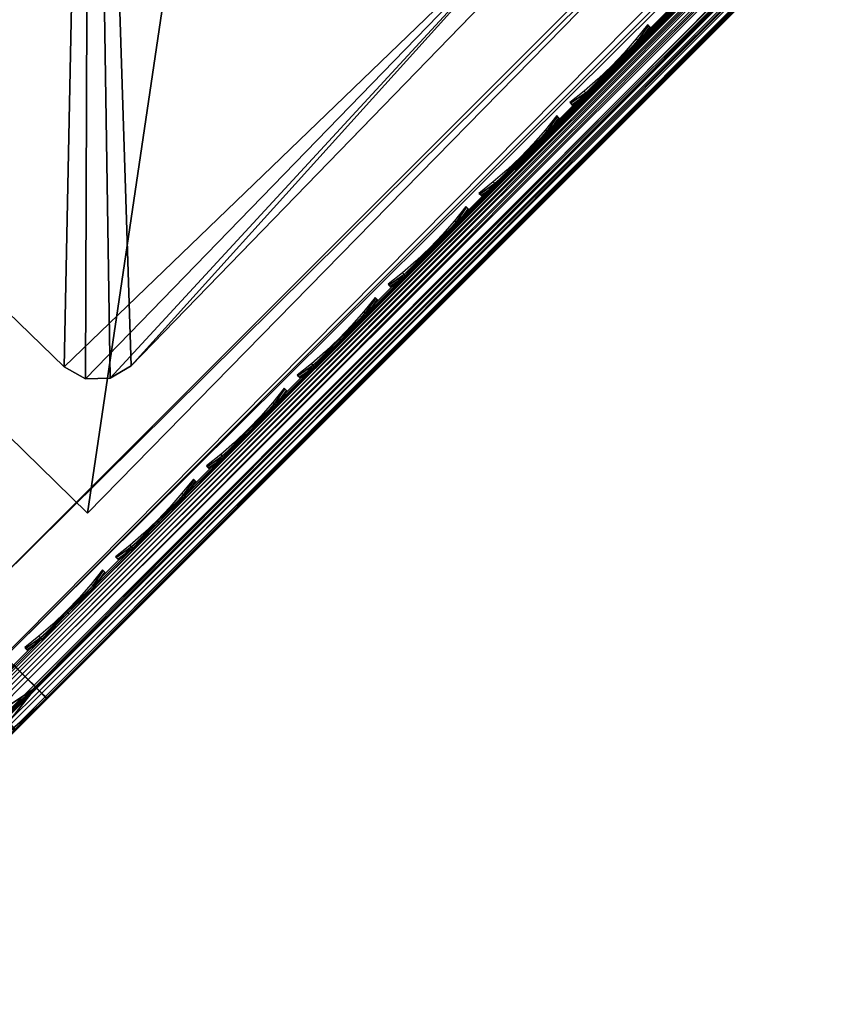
# Model space of a CAD drawing. Header units: inches. Extents: x 0 to 44.3, y -38.2 to 0.
# Tile 50 of 73: x 25.3 to 27, y -38 to -36. Entities that reach past the tile are written whole.
import ezdxf

# ---------------------------------------------------------------- set-up
doc = ezdxf.new("R2010")
doc.units = ezdxf.units.IN
doc.header["$LTSCALE"] = 0.03937
doc.header["$MEASUREMENT"] = 0
for name, color, linetype in [('A-FURN-3-ST', 151, 'Continuous'), ('A-FURN-3-ST-LG', 252, 'Continuous'), ('A-FURN-3-ST-LGHW', 32, 'Continuous'), ('A-FURN-3-ST-SEAM', 250, 'Continuous'), ('A-FURN-3-STITCH', 15, 'Continuous')]:
    doc.layers.add(name, color=color, linetype=linetype)

msp = doc.modelspace()

# ---------------------------------------------------------------- meshes
at = {"layer": 'A-FURN-3-ST'}
mesh = msp.add_polyface(dxfattribs=at)
corners = [(43.9979, -18.7172, 5.25), (24.8931, -37.8219, 5.25), (43.9742, -18.6935, 5.125), (24.8694, -37.7983, 5.125), (43.9095, -18.6288, 5.0335), (24.8047, -37.7336, 5.0335), (43.8211, -18.5404, 5), (43.5421, -18.819, 17.9789), (43.3906, -18.9708, 18), (43.5803, -18.8589, 17.9729), (43.479, -19.0592, 17.9665), (43.6572, -18.9542, 17.9071), (43.5437, -19.1239, 17.875), (43.6713, -18.9767, 17.8773), (43.6866, -19.0112, 17.8092), (43.6846, -19.0304, 17.7337), (43.5674, -19.1476, 17.75), (43.7252, -18.7138, 17.9106), (43.6878, -18.6731, 17.9163), (43.7932, -18.818, 17.8487), (25.1406, -37.2209, 18), (25.229, -37.3093, 17.9665), (25.2937, -37.374, 17.875), (21.0864, -34.5236, 5), (19.7863, -33.5964, 5), (18.4455, -32.729, 5), (17.0666, -31.9234, 5), (15.6527, -31.1811, 5), (42.2332, -17.0199, 5), (40.5925, -15.5564, 5), (38.9012, -14.1518, 5), (37.1613, -12.8079, 5), (44.1746, -18.5404, 5.5002), (44.1684, -18.5466, 16.9007), (24.7163, -37.9987, 5.5), (24.7163, -37.9987, 16.9), (43.7973, -18.9178, 17.6853), (21.448, -34.0448, 18), (20.1254, -33.1014, 18), (18.7613, -32.2189, 18), (17.3586, -31.3992, 18), (15.9202, -30.644, 18), (41.8183, -17.4654, 18), (40.1939, -16.0165, 18), (38.5192, -14.6258, 18), (36.7965, -13.2952, 18), (35.0278, -12.0263, 18)]
mesh.append_faces([[corners[k] for k in face] for face in [(0, 1, 2), (2, 3, 4), (4, 5, 6), (7, 8, 9), (9, 8, 10), (9, 10, 11), (11, 10, 12), (11, 12, 13), (13, 12, 14), (15, 14, 16), (16, 14, 12), (17, 18, 9), (9, 18, 7), (17, 9, 11, 19), (8, 20, 10), (10, 21, 12), (12, 22, 16), (23, 24, 6), (6, 24, 25), (6, 25, 26), (26, 27, 6), (6, 27, 28), (28, 27, 29), (29, 27, 30), (30, 27, 31), (0, 32, 1), (32, 33, 34), (35, 33, 16), (36, 15, 16), (37, 8, 38), (38, 8, 39), (39, 8, 40), (40, 8, 41), (41, 8, 42), (41, 42, 43), (43, 44, 41), (41, 44, 45), (41, 45, 46)]])
mesh = msp.add_polyface(dxfattribs=at)
corners = [(43.9742, -18.6935, 5.125), (24.8931, -37.8219, 5.25), (24.8694, -37.7983, 5.125), (43.9095, -18.6288, 5.0335), (24.8047, -37.7336, 5.0335), (43.8211, -18.5404, 5), (24.7163, -37.6452, 5), (24.8928, -37.7556, 17.7281), (24.9448, -37.7531, 17.6705), (25.058, -37.6399, 17.7562), (25.0144, -37.6338, 17.8203), (25.1809, -37.517, 17.8091), (25.1465, -37.5017, 17.8771), (25.2937, -37.374, 17.875), (25.3174, -37.3977, 17.75), (25.2001, -37.5149, 17.7337), (25.0874, -37.6277, 17.6853), (24.9835, -37.7315, 17.6066), (25.124, -37.4876, 17.9069), (25.229, -37.3093, 17.9665), (25.0289, -37.411, 17.9727), (25.1406, -37.2209, 18), (24.9891, -37.3729, 17.9788), (24.884, -37.5562, 17.9104), (24.8434, -37.519, 17.9162), (24.7506, -37.69, 17.8092), (24.7092, -37.6537, 17.8145), (24.8627, -37.7493, 17.7533), (24.988, -37.6238, 17.8483), (43.479, -19.0592, 17.9665), (43.5437, -19.1239, 17.875), (43.5674, -19.1476, 17.75), (23.554, -36.5501, 5), (22.3432, -35.5089, 5), (21.0864, -34.5236, 5), (44.1746, -18.5404, 5.5002), (24.7163, -37.9987, 5.5), (44.1684, -18.5466, 16.9007), (24.7163, -37.9987, 16.9), (24.8924, -37.8227, 17.501), (43.3906, -18.9708, 18), (23.9582, -36.1067, 18), (22.7265, -35.0473, 18), (21.448, -34.0448, 18)]
mesh.append_faces([[corners[k] for k in face] for face in [(0, 1, 2), (3, 2, 4), (5, 4, 6), (7, 8, 9, 10), (10, 9, 11, 12), (12, 11, 13), (13, 11, 14), (14, 11, 15), (15, 11, 16), (16, 11, 9), (16, 9, 17), (12, 13, 18), (18, 13, 19), (18, 19, 20), (20, 19, 21), (20, 21, 22), (20, 22, 23), (23, 22, 24), (23, 24, 25), (25, 24, 26), (27, 7, 10, 28), (28, 10, 12, 18), (25, 27, 28, 23), (23, 28, 18, 20), (29, 21, 19), (30, 19, 13), (31, 13, 14), (6, 32, 5), (5, 32, 33), (5, 33, 34), (1, 35, 36), (36, 37, 38), (38, 31, 14), (15, 16, 14), (14, 16, 17), (14, 17, 39), (21, 40, 41), (41, 40, 42), (42, 40, 43)]])
mesh = msp.add_polyface(dxfattribs=at)
corners = [(24.6726, -37.7674, 5.0204), (24.7163, -37.6452, 5), (24.8047, -37.7336, 5.0335), (24.7697, -37.842, 5.0856), (24.8694, -37.7983, 5.125), (24.7931, -37.8551, 5.1151), (24.8296, -37.8683, 5.1825), (24.7779, -37.9201, 5.2102), (24.7304, -37.9179, 5.1486), (24.7322, -37.9657, 5.2543), (24.6752, -37.9733, 5.2022), (24.7163, -37.9987, 5.5), (24.6544, -38.0436, 5.4727), (24.7298, -37.9852, 5.4043), (24.8931, -37.8219, 5.25), (24.8254, -37.8896, 5.269), (24.7681, -37.9469, 5.3232), (24.6954, -38.0026, 5.3126), (24.7023, -37.9096, 5.1217), (24.6336, -38.015, 17.2811), (24.7035, -37.9945, 17.2546), (24.7641, -37.9339, 17.4148), (24.6986, -37.9499, 17.4533), (24.8455, -37.8525, 17.5553), (24.7861, -37.8624, 17.6043), (24.9448, -37.7531, 17.6705), (24.8928, -37.7556, 17.7281), (24.9835, -37.7315, 17.6066), (25.058, -37.6399, 17.7562), (24.8924, -37.8227, 17.501), (24.8177, -37.8974, 17.3722), (24.7621, -37.9529, 17.2253), (24.7279, -37.9872, 17.0658), (24.6662, -38.0318, 17.0808), (24.7163, -37.9987, 16.9), (24.6626, -37.9496, 17.4701), (24.7527, -37.8594, 17.6257), (24.8627, -37.7493, 17.7533), (24.6335, -37.8074, 17.6733), (24.7506, -37.69, 17.8092), (25.3174, -37.3977, 17.75)]
mesh.append_faces([[corners[k] for k in face] for face in [(0, 1, 2), (0, 2, 3), (3, 2, 4), (3, 4, 5), (5, 4, 6), (5, 6, 7, 8), (8, 7, 9, 10), (11, 12, 13), (4, 14, 6), (6, 14, 15), (6, 15, 7), (7, 15, 16), (7, 16, 9), (9, 16, 17), (16, 13, 17), (18, 3, 5, 8), (19, 20, 21, 22), (22, 21, 23, 24), (24, 23, 25, 26), (27, 28, 25), (27, 25, 29), (29, 25, 23), (29, 23, 30), (30, 23, 21), (30, 21, 31), (31, 21, 20), (31, 20, 32), (32, 33, 34), (35, 22, 24, 36), (36, 24, 26, 37), (38, 36, 37, 39), (14, 11, 13), (29, 30, 40), (40, 30, 31), (40, 31, 32), (32, 34, 40), (13, 16, 14), (14, 16, 15)]])
at = {"layer": 'A-FURN-3-ST-LG'}
mesh = msp.add_polyface(dxfattribs=at)
corners = [(25.4091, -33.9838, 4.7965), (26.7456, -35.2619, 4.7965), (25.4541, -34.009, 4.7965), (26.7721, -35.3063, 4.7965), (26.7727, -35.3582, 4.7965), (26.7473, -35.4036, 4.7965), (25.4952, -36.6942, 4.7965), (25.4508, -36.7207, 4.7965), (25.3991, -36.7215, 4.7965), (25.3539, -36.6963, 4.7965), (24.0632, -35.4441, 4.7965), (24.0364, -35.3996, 4.7965), (24.0356, -35.3477, 4.7965), (24.0607, -35.3025, 4.7965), (25.3137, -34.011, 4.7965), (25.3578, -33.9845, 4.7965), (25.3991, -36.7215, 0.0002), (25.3539, -36.6963, 0.0002), (25.4508, -36.7207, 0.0002), (25.4952, -36.6942, 0.0002), (24.4219, -35.7921, 0.0002), (24.3951, -35.7475, 0.0002), (24.3942, -35.6956, 0.0002), (24.4193, -35.6504, 0.0002), (26.3976, -35.6205, 0.0002), (26.4241, -35.665, 0.0002), (26.4247, -35.7169, 0.0002), (26.3994, -35.7622, 0.0002), (25.4648, -34.7155, 0.0002), (25.4199, -34.6904, 0.0002), (25.3685, -34.6912, 0.0002), (25.3243, -34.7176, 0.0002), (25.2321, -34.8127, 0.0002)]
mesh.append_faces([[corners[k] for k in face] for face in [(16, 9, 17), (16, 8, 9), (6, 18, 19), (6, 7, 18), (10, 17, 9), (10, 20, 17), (11, 20, 10), (11, 21, 20), (12, 21, 11), (12, 22, 21), (13, 22, 12), (13, 23, 22), (3, 24, 1), (3, 25, 24), (4, 25, 3), (4, 26, 25), (27, 4, 5), (27, 26, 4), (5, 19, 27), (5, 6, 19), (2, 24, 28), (2, 1, 24), (29, 2, 28), (29, 0, 2), (30, 0, 29), (30, 15, 0), (31, 15, 30), (31, 14, 15), (23, 14, 31), (23, 13, 14)]])
mesh.append_faces([[corners[k] for k in face] for face in [(0, 1, 2), (18, 8, 16), (25, 28, 24), (25, 22, 23)]], dxfattribs={"vtx0": -1})
mesh.append_faces([[corners[k] for k in face] for face in [(25, 32, 31)]], dxfattribs={"vtx0": -1, "vtx1": -1})
mesh.append_faces([[corners[k] for k in face] for face in [(0, 3, 1), (0, 4, 3), (0, 5, 4), (0, 6, 5), (0, 7, 6), (0, 8, 7), (0, 9, 8), (0, 10, 9), (0, 11, 10), (0, 12, 11), (0, 13, 12), (0, 14, 13), (25, 29, 28), (25, 30, 29), (25, 21, 22), (25, 20, 21), (25, 17, 20), (25, 16, 17), (25, 18, 16), (25, 19, 18), (25, 27, 19)]], dxfattribs={"vtx0": -1, "vtx2": -1})
mesh.append_faces([[corners[k] for k in face] for face in [(23, 31, 32), (25, 23, 32)]], dxfattribs={"vtx1": -1, "vtx2": -1})
mesh.append_faces([[corners[k] for k in face] for face in [(0, 15, 14), (18, 7, 8), (25, 31, 30), (25, 26, 27)]], dxfattribs={"vtx2": -1})
at = {"layer": 'A-FURN-3-ST-LGHW'}
mesh = msp.add_polyface(dxfattribs=at)
corners = [(26.9762, -35.3989, 5.0002), (25.9968, -32.9976, 5.0002), (26.1856, -33.2965, 5.0002), (25.7049, -32.7978, 5.0002), (25.3579, -32.7299, 5.0002), (25.0124, -32.8051, 5.0002), (24.7248, -33.0111, 5.0002), (24.5423, -33.314, 5.0002), (23.7966, -35.4328, 5.0002), (25.4034, -37.0057, 5.0002), (26.1856, -33.2965, 4.7504), (25.9968, -32.9976, 4.7504), (25.7049, -32.7978, 4.7504), (25.3579, -32.7299, 4.7504), (25.0124, -32.8051, 4.7504), (24.7248, -33.0111, 4.7504), (24.5423, -33.314, 4.7504), (26.9762, -35.3989, 4.7504), (25.4034, -37.0057, 4.7504), (23.7966, -35.4328, 4.7504)]
mesh.append_faces([[corners[k] for k in face] for face in [(2, 10, 1), (10, 11, 1), (1, 11, 3), (11, 12, 3), (3, 12, 4), (12, 13, 4), (4, 13, 5), (13, 14, 5), (5, 14, 6), (14, 15, 6), (7, 6, 16), (6, 15, 16), (8, 7, 19), (7, 16, 19), (17, 10, 0), (10, 2, 0)]])
mesh.append_faces([[corners[k] for k in face] for face in [(2, 1, 0), (10, 17, 11), (9, 8, 18), (0, 9, 17)]], dxfattribs={"vtx1": -1})
mesh.append_faces([[corners[k] for k in face] for face in [(1, 3, 0), (3, 4, 0), (4, 5, 0), (5, 6, 0), (6, 7, 0), (7, 8, 0), (17, 18, 11), (18, 19, 11), (19, 16, 11), (16, 15, 11), (15, 14, 11), (14, 13, 11)]], dxfattribs={"vtx1": -1, "vtx2": -1})
mesh.append_faces([[corners[k] for k in face] for face in [(8, 9, 0), (13, 12, 11), (8, 19, 18), (9, 18, 17)]], dxfattribs={"vtx2": -1})
at = {"layer": 'A-FURN-3-ST-SEAM'}
mesh = msp.add_polyface(dxfattribs=at)
corners = [(35.0618, -27.5118, 17.9), (35.0645, -27.5144, 17.9191), (43.4953, -19.0783, 17.9), (35.0972, -27.5471, 17.95), (43.5197, -19.1027, 17.9472), (35.0837, -27.5336, 17.9462), (43.5086, -19.0915, 17.939), (35.0722, -27.5221, 17.9354), (43.5003, -19.0833, 17.9255), (35.1107, -27.5606, 17.9462), (43.5445, -19.1275, 17.9459), (43.5658, -19.1488, 17.9045), (43.5624, -19.1454, 17.9217), (35.1299, -27.5798, 17.9192), (35.1222, -27.5721, 17.9354), (43.5551, -19.138, 17.9362), (35.1326, -27.5825, 17.9), (43.5647, -19.1477, 17.8868), (35.0837, -27.5336, 17.8538), (43.526, -19.1089, 17.8505), (35.0972, -27.5471, 17.85), (43.5385, -19.1214, 17.8515), (35.1107, -27.5607, 17.8538), (43.5499, -19.1328, 17.8588), (35.1222, -27.5721, 17.8647), (35.1299, -27.5798, 17.8809), (35.0722, -27.5221, 17.8646), (43.5141, -19.0971, 17.8563), (43.4978, -19.0807, 17.8826), (35.0645, -27.5144, 17.8809), (43.5044, -19.0873, 17.8675), (31.9818, -30.5918, 17.9), (31.9845, -30.5945, 17.8809), (31.9922, -30.6021, 17.8646), (32.0037, -30.6136, 17.8538), (32.0172, -30.6271, 17.85), (32.0307, -30.6407, 17.8538), (32.0422, -30.6521, 17.8647), (32.0499, -30.6598, 17.8809), (32.0525, -30.6625, 17.9), (32.0498, -30.6598, 17.9192), (32.0422, -30.6521, 17.9354), (32.0307, -30.6406, 17.9462), (32.0172, -30.6271, 17.95), (32.0036, -30.6136, 17.9462), (31.9922, -30.6021, 17.9354), (31.9845, -30.5945, 17.9191), (28.6145, -33.9591, 17.9), (25.3178, -37.3969, 17.9045), (25.3167, -37.3957, 17.8868), (25.3018, -37.3809, 17.8588), (25.3144, -37.3934, 17.9217), (25.307, -37.3861, 17.9362), (25.2965, -37.3755, 17.9459)]
mesh.append_faces([[corners[k] for k in face] for face in [(0, 1, 2), (3, 4, 5), (5, 6, 7), (7, 8, 1), (3, 9, 10), (11, 12, 13), (13, 12, 14), (14, 12, 15), (14, 15, 9), (13, 16, 11), (11, 16, 17), (18, 19, 20), (20, 21, 22), (22, 23, 24), (24, 17, 25), (25, 17, 16), (18, 26, 27), (0, 28, 29), (29, 30, 26), (0, 29, 31), (31, 29, 32), (32, 29, 26), (32, 26, 33), (33, 26, 18), (33, 18, 34), (34, 18, 20), (34, 20, 35), (35, 20, 22), (35, 22, 36), (36, 22, 24), (36, 24, 37), (37, 24, 25), (37, 25, 38), (38, 25, 16), (38, 16, 39), (39, 16, 13), (39, 13, 40), (40, 13, 14), (40, 14, 41), (41, 14, 9), (41, 9, 42), (42, 9, 3), (42, 3, 43), (43, 3, 5), (43, 5, 44), (44, 5, 7), (44, 7, 45), (45, 7, 1), (45, 1, 46), (46, 1, 0), (46, 0, 31), (47, 31, 32), (40, 48, 39), (39, 49, 38), (38, 49, 37), (37, 50, 36), (40, 41, 51), (41, 42, 52), (42, 43, 53), (46, 31, 47)]])
mesh = msp.add_polyface(dxfattribs=at)
corners = [(25.148, -37.4868, 17.8324), (25.1354, -37.4758, 17.8381), (25.2009, -37.4103, 17.8517), (25.2131, -37.4217, 17.8459), (25.2661, -37.3452, 17.8563), (25.2779, -37.357, 17.8505), (32.0037, -30.6136, 17.8538), (31.9922, -30.6021, 17.8646), (25.2563, -37.3354, 17.8675), (31.9845, -30.5945, 17.8809), (25.2497, -37.3288, 17.8826), (28.6145, -33.9591, 17.9), (25.2473, -37.3263, 17.9), (25.1791, -37.3945, 17.8952), (25.1827, -37.3957, 17.878), (25.1163, -37.4573, 17.8825), (25.1154, -37.463, 17.8639), (25.1106, -37.463, 17.881), (32.0172, -30.6271, 17.85), (25.2904, -37.3695, 17.8515), (25.2256, -37.4343, 17.847), (25.1604, -37.4995, 17.8334), (25.1748, -37.533, 17.9022), (25.1805, -37.5341, 17.8854), (25.2493, -37.4653, 17.8997), (25.2447, -37.4631, 17.9168), (25.3178, -37.3969, 17.9045), (25.3144, -37.3934, 17.9217), (32.0498, -30.6598, 17.9192), (32.0525, -30.6625, 17.9), (25.3167, -37.3957, 17.8868), (32.0422, -30.6521, 17.8647), (25.3018, -37.3809, 17.8588), (32.0307, -30.6407, 17.8538), (32.0422, -30.6521, 17.9354), (25.307, -37.3861, 17.9362), (25.2364, -37.4567, 17.9312), (25.1654, -37.5277, 17.9164), (32.0307, -30.6406, 17.9462), (25.2965, -37.3755, 17.9459), (25.2252, -37.4468, 17.9409), (25.1536, -37.5184, 17.9259), (32.0172, -30.6271, 17.95), (25.2717, -37.3507, 17.9472), (25.2003, -37.4221, 17.9422), (25.1286, -37.4938, 17.9272), (32.0036, -30.6136, 17.9462), (25.2605, -37.3396, 17.939), (25.1897, -37.4104, 17.9341), (25.1186, -37.4816, 17.9192), (31.9922, -30.6021, 17.9354), (25.2523, -37.3313, 17.9255), (25.1824, -37.4012, 17.9207), (25.1121, -37.4715, 17.906), (31.9845, -30.5945, 17.9191), (25.1241, -37.4676, 17.8491), (25.1904, -37.4013, 17.8629), (25.1708, -37.5119, 17.8406), (25.2365, -37.4462, 17.8542), (25.1818, -37.5306, 17.868), (25.2494, -37.463, 17.8821), (25.046, -37.6687, 17.8281), (25.0496, -37.6628, 17.8117)]
mesh.append_faces([[corners[k] for k in face] for face in [(0, 1, 2, 3), (3, 2, 4, 5), (5, 4, 6), (6, 4, 7), (7, 4, 8), (7, 8, 9), (9, 8, 10), (9, 10, 11), (11, 10, 12), (12, 10, 13), (13, 10, 14), (13, 14, 15), (15, 14, 16), (15, 16, 17), (6, 18, 5), (5, 18, 19), (5, 19, 20, 3), (3, 20, 21, 0), (22, 23, 24, 25), (25, 24, 26, 27), (27, 26, 28), (29, 26, 30), (31, 30, 32), (33, 32, 19), (33, 19, 18), (27, 34, 35), (27, 35, 36, 25), (25, 36, 37, 22), (35, 38, 39), (35, 39, 40, 36), (36, 40, 41, 37), (39, 42, 43), (39, 43, 44, 40), (40, 44, 45, 41), (42, 46, 43), (43, 46, 47), (43, 47, 48, 44), (44, 48, 49, 45), (46, 50, 47), (47, 50, 51), (47, 51, 52, 48), (48, 52, 53, 49), (50, 54, 51), (51, 54, 11), (51, 11, 12), (51, 12, 52), (52, 12, 13), (52, 13, 15), (52, 15, 53), (55, 16, 14, 56), (56, 14, 10, 8), (1, 55, 56, 2), (2, 56, 8, 4), (57, 21, 20, 58), (58, 20, 19, 32), (59, 57, 58, 60), (60, 58, 32, 30), (61, 62, 59, 23), (23, 59, 60, 24), (24, 60, 30, 26)]])
at = {"layer": 'A-FURN-3-STITCH'}
mesh = msp.add_polymesh((7, 4), dxfattribs=at)
for k, corner in enumerate([(26.4225, -36.1379, 17.9558), (26.424, -36.1395, 17.9543), (26.427, -36.1426, 17.9514), (26.4286, -36.1441, 17.9499), (26.4527, -36.1138, 17.9615), (26.4561, -36.1171, 17.9637), (26.4591, -36.1202, 17.9608), (26.4588, -36.1199, 17.9556), (26.4821, -36.0881, 17.9646), (26.4854, -36.0914, 17.9669), (26.4884, -36.0945, 17.964), (26.4881, -36.0943, 17.9588), (26.5103, -36.0611, 17.9652), (26.5136, -36.0644, 17.9675), (26.5167, -36.0674, 17.9646), (26.5163, -36.0672, 17.9594), (26.5373, -36.0329, 17.9633), (26.5406, -36.0361, 17.9656), (26.5437, -36.0392, 17.9627), (26.5433, -36.039, 17.9575), (26.5629, -36.0036, 17.9589), (26.5662, -36.0069, 17.9611), (26.5692, -36.01, 17.9582), (26.5689, -36.0098, 17.953), (26.5869, -35.9736, 17.9519), (26.5884, -35.9751, 17.9505), (26.5915, -35.9782, 17.9476), (26.5929, -35.9797, 17.9461)]):
    mesh.set_mesh_vertex(divmod(k, 4), corner)
mesh = msp.add_polymesh((7, 4), dxfattribs=at)
for k, corner in enumerate([(26.2305, -36.3299, 17.9558), (26.232, -36.3315, 17.9543), (26.235, -36.3346, 17.9514), (26.2366, -36.3361, 17.9499), (26.2607, -36.3058, 17.9615), (26.2641, -36.3091, 17.9637), (26.2671, -36.3122, 17.9608), (26.2668, -36.3119, 17.9556), (26.2901, -36.2801, 17.9646), (26.2934, -36.2834, 17.9669), (26.2964, -36.2865, 17.964), (26.2961, -36.2863, 17.9588), (26.3183, -36.2531, 17.9652), (26.3216, -36.2564, 17.9675), (26.3247, -36.2594, 17.9646), (26.3243, -36.2592, 17.9594), (26.3453, -36.2249, 17.9633), (26.3486, -36.2281, 17.9656), (26.3517, -36.2312, 17.9627), (26.3513, -36.231, 17.9575), (26.3709, -36.1956, 17.9589), (26.3742, -36.1989, 17.9611), (26.3772, -36.202, 17.9582), (26.3769, -36.2018, 17.953), (26.3949, -36.1656, 17.9519), (26.3964, -36.1671, 17.9505), (26.3995, -36.1702, 17.9476), (26.4009, -36.1717, 17.9461)]):
    mesh.set_mesh_vertex(divmod(k, 4), corner)
mesh = msp.add_polymesh((7, 4), dxfattribs=at)
for k, corner in enumerate([(26.0385, -36.5219, 17.9558), (26.04, -36.5235, 17.9543), (26.043, -36.5266, 17.9514), (26.0446, -36.5281, 17.9499), (26.0687, -36.4978, 17.9615), (26.0721, -36.5011, 17.9637), (26.0751, -36.5042, 17.9608), (26.0748, -36.5039, 17.9556), (26.0981, -36.4721, 17.9646), (26.1014, -36.4754, 17.9669), (26.1044, -36.4785, 17.964), (26.1041, -36.4783, 17.9588), (26.1263, -36.4451, 17.9652), (26.1296, -36.4484, 17.9675), (26.1327, -36.4514, 17.9646), (26.1323, -36.4512, 17.9594), (26.1533, -36.4169, 17.9633), (26.1566, -36.4201, 17.9656), (26.1597, -36.4232, 17.9627), (26.1593, -36.423, 17.9575), (26.1789, -36.3876, 17.9589), (26.1822, -36.3909, 17.9611), (26.1852, -36.394, 17.9582), (26.1849, -36.3938, 17.953), (26.2029, -36.3576, 17.9519), (26.2044, -36.3591, 17.9505), (26.2075, -36.3622, 17.9476), (26.2089, -36.3637, 17.9461)]):
    mesh.set_mesh_vertex(divmod(k, 4), corner)
mesh = msp.add_polymesh((7, 4), dxfattribs=at)
for k, corner in enumerate([(25.8465, -36.7139, 17.9558), (25.848, -36.7155, 17.9543), (25.851, -36.7186, 17.9514), (25.8526, -36.7201, 17.9499), (25.8767, -36.6898, 17.9615), (25.8801, -36.6931, 17.9637), (25.8831, -36.6962, 17.9608), (25.8828, -36.6959, 17.9556), (25.9061, -36.6641, 17.9646), (25.9094, -36.6674, 17.9669), (25.9124, -36.6705, 17.964), (25.9121, -36.6703, 17.9588), (25.9343, -36.6371, 17.9652), (25.9376, -36.6404, 17.9675), (25.9407, -36.6434, 17.9646), (25.9403, -36.6432, 17.9594), (25.9613, -36.6089, 17.9633), (25.9646, -36.6121, 17.9656), (25.9677, -36.6152, 17.9627), (25.9673, -36.615, 17.9575), (25.9869, -36.5796, 17.9589), (25.9902, -36.5829, 17.9611), (25.9932, -36.586, 17.9582), (25.9929, -36.5858, 17.953), (26.0109, -36.5496, 17.9519), (26.0124, -36.5511, 17.9505), (26.0155, -36.5542, 17.9476), (26.0169, -36.5557, 17.9461)]):
    mesh.set_mesh_vertex(divmod(k, 4), corner)
mesh = msp.add_polymesh((7, 4), dxfattribs=at)
for k, corner in enumerate([(25.6545, -36.9059, 17.9558), (25.656, -36.9075, 17.9543), (25.659, -36.9106, 17.9514), (25.6606, -36.9121, 17.9499), (25.6847, -36.8818, 17.9615), (25.6881, -36.8851, 17.9637), (25.6911, -36.8882, 17.9608), (25.6908, -36.8879, 17.9556), (25.7141, -36.8561, 17.9646), (25.7174, -36.8594, 17.9669), (25.7204, -36.8625, 17.964), (25.7201, -36.8623, 17.9588), (25.7423, -36.8291, 17.9652), (25.7456, -36.8324, 17.9675), (25.7487, -36.8354, 17.9646), (25.7483, -36.8352, 17.9594), (25.7693, -36.8009, 17.9633), (25.7726, -36.8041, 17.9656), (25.7757, -36.8072, 17.9627), (25.7753, -36.807, 17.9575), (25.7949, -36.7716, 17.9589), (25.7982, -36.7749, 17.9611), (25.8012, -36.778, 17.9582), (25.8009, -36.7778, 17.953), (25.8189, -36.7416, 17.9519), (25.8204, -36.7431, 17.9505), (25.8235, -36.7462, 17.9476), (25.8249, -36.7477, 17.9461)]):
    mesh.set_mesh_vertex(divmod(k, 4), corner)
mesh = msp.add_polymesh((7, 4), dxfattribs=at)
for k, corner in enumerate([(25.4625, -37.0979, 17.9558), (25.464, -37.0995, 17.9543), (25.467, -37.1026, 17.9514), (25.4686, -37.1041, 17.9499), (25.4927, -37.0738, 17.9615), (25.4961, -37.0771, 17.9637), (25.4991, -37.0802, 17.9608), (25.4988, -37.08, 17.9556), (25.5221, -37.0481, 17.9646), (25.5254, -37.0514, 17.9669), (25.5284, -37.0545, 17.964), (25.5281, -37.0543, 17.9588), (25.5503, -37.0211, 17.9652), (25.5536, -37.0244, 17.9675), (25.5567, -37.0274, 17.9646), (25.5563, -37.0272, 17.9594), (25.5773, -36.9929, 17.9633), (25.5806, -36.9961, 17.9656), (25.5837, -36.9992, 17.9627), (25.5833, -36.999, 17.9575), (25.6029, -36.9636, 17.9589), (25.6062, -36.9669, 17.9611), (25.6092, -36.97, 17.9582), (25.6089, -36.9698, 17.953), (25.6269, -36.9336, 17.9519), (25.6284, -36.9351, 17.9505), (25.6315, -36.9382, 17.9476), (25.6329, -36.9397, 17.9461)]):
    mesh.set_mesh_vertex(divmod(k, 4), corner)
mesh = msp.add_polymesh((7, 4), dxfattribs=at)
for k, corner in enumerate([(25.2705, -37.2899, 17.9558), (25.272, -37.2915, 17.9543), (25.275, -37.2946, 17.9514), (25.2765, -37.2961, 17.9499), (25.3007, -37.2658, 17.9615), (25.3041, -37.2691, 17.9637), (25.3071, -37.2722, 17.9608), (25.3068, -37.272, 17.9556), (25.3301, -37.2401, 17.9646), (25.3334, -37.2434, 17.9669), (25.3364, -37.2465, 17.964), (25.3361, -37.2463, 17.9588), (25.3583, -37.2131, 17.9652), (25.3616, -37.2164, 17.9675), (25.3647, -37.2194, 17.9646), (25.3643, -37.2192, 17.9594), (25.3853, -37.1849, 17.9633), (25.3886, -37.1881, 17.9656), (25.3917, -37.1912, 17.9627), (25.3913, -37.191, 17.9575), (25.4109, -37.1556, 17.9589), (25.4142, -37.1589, 17.9611), (25.4172, -37.162, 17.9582), (25.4169, -37.1618, 17.953), (25.4349, -37.1256, 17.9519), (25.4364, -37.1271, 17.9505), (25.4395, -37.1302, 17.9476), (25.4409, -37.1317, 17.9461)]):
    mesh.set_mesh_vertex(divmod(k, 4), corner)

doc.saveas('drawing.dxf')
